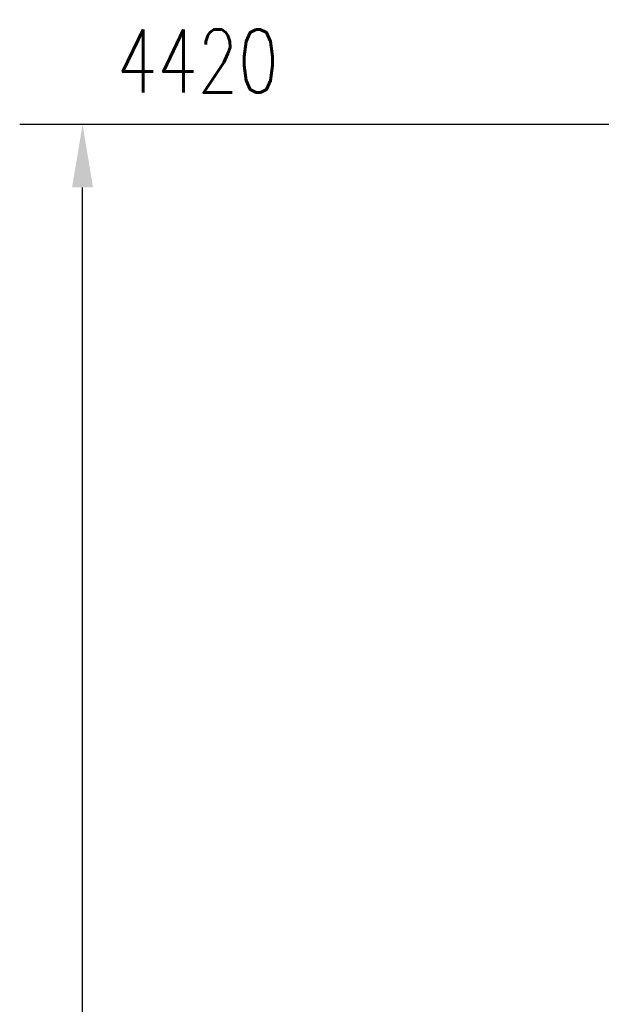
# Model space of a CAD drawing. Header units: millimetres. Extents: x 3515 to 4529, y 13642 to 14292.
# Tile 9 of 96: x 3669 to 3687, y 13939 to 13971. Entities that reach past the tile are written whole.
import ezdxf

# ---------------------------------------------------------------- set-up
doc = ezdxf.new("R2010")
doc.units = ezdxf.units.MM
doc.header["$LTSCALE"] = 10
doc.layers.get('Defpoints').update_dxf_attribs({"color": 1})
doc.layers.add('PS_DIM', color=4, linetype='Continuous', lineweight=13)
doc.styles.add('simplex', font='simplex.shx', dxfattribs={"width": 0.75})
doc.dimstyles.new('1_10_GŁ_DS1-LS10', dxfattribs={"dimtxt": 2, "dimasz": 2, "dimexe": 2, "dimexo": 5, "dimgap": 1, "dimtad": 1, "dimjust": 4, "dimdec": 0, "dimlfac": 10, "dimtxsty": 'simplex', "dimblk1": 'NONE', "dimsah": 1, "dimcen": 2, "dimclrd": 256, "dimclre": 256, "dimclrt": 3, "dimadec": 1, "dimazin": 0, "dimtfac": 1, "dimtdec": 0, "dimtmove": 2, "dimatfit": 3, "dimfxl": 1, "dimarcsym": 0})

# ---------------------------------------------------------------- blocks, each defined once
blk = doc.blocks.new('*D45')
at = {"layer": 'Defpoints', "color": 0, "transparency": 16777216}
for p in [(3670.746, 13967.355), (3701.958, 13967.355), (3708.664, 13714.81)]:
    blk.add_point(p, dxfattribs=at)
at = {"layer": 'PS_DIM', "lineweight": -2, "transparency": 16777216}
for p, q in [((3696.958, 13967.355), (3668.746, 13967.355)), ((3670.746, 13714.81), (3670.746, 13965.355)), ((3703.664, 13714.81), (3668.746, 13714.81))]:
    blk.add_line(p, q, dxfattribs=at)
at = {"layer": 'PS_DIM', "transparency": 16777216}
blk.add_solid([(3670.412, 13965.355), (3671.079, 13965.355), (3670.746, 13967.355)], dxfattribs=at)
at = {"layer": 'PS_DIM', "color": 3, "transparency": 16777216, "insert": (3674.409, 13969.375), "char_height": 2, "attachment_point": 5, "rotation": 0.0573, "style": 'simplex'}
blk.add_mtext('4420', dxfattribs=at)
blk = doc.blocks.new('_None')

msp = doc.modelspace()

# ---------------------------------------------------------------- dimensions: what is measured, and where the dimension line sits
at = {"layer": 'PS_DIM'}
dim = msp.add_linear_dim(base=(3670.746, 13967.355), p1=(3708.664, 13714.81), p2=(3701.958, 13967.355), angle=90, text='4420', dimstyle='1_10_GŁ_DS1-LS10', dxfattribs=at)
dim.commit()
dim.dimension.update_dxf_attribs({"geometry": '*D45', "text_midpoint": (3674.409, 13969.375), "dimtype": 128, "text_rotation": 0.0573})

doc.saveas('drawing.dxf')
